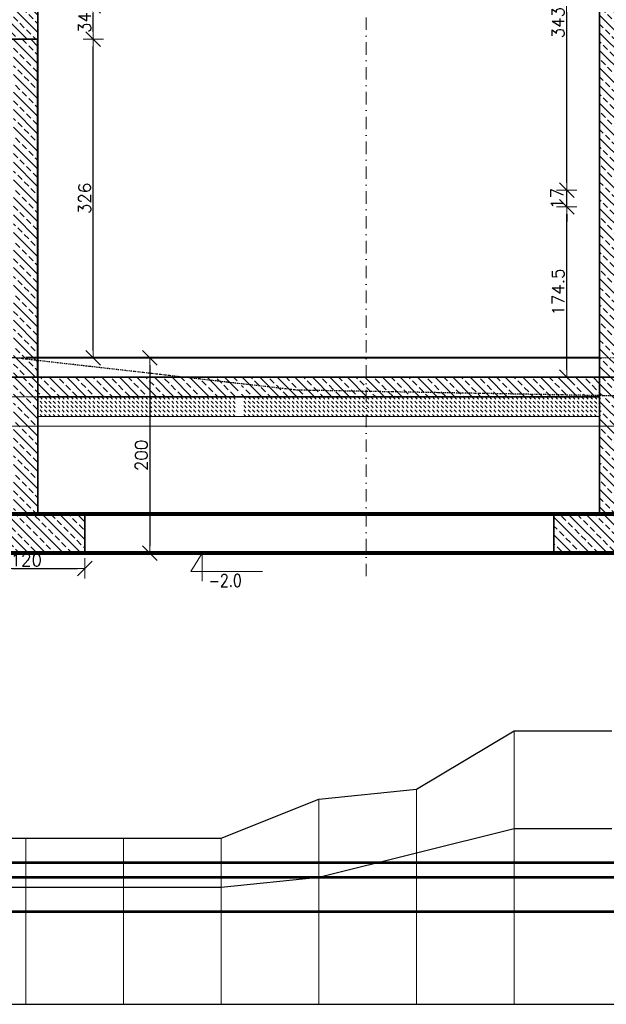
# Model space of a CAD drawing. Header units: millimetres. Extents: x -1893473 to 942156, y -568027 to 942944.
# Tile 60 of 256: x -7198 to -1192, y -311095 to -301019. Entities that reach past the tile are written whole.
import ezdxf

# ---------------------------------------------------------------- set-up
doc = ezdxf.new("R2010")
doc.units = ezdxf.units.MM
doc.header["$LTSCALE"] = 0.2
for name, pattern in [('ACAD_ISO03W100', [30, 12, -18]), ('BORDER2', [22.225, 6.35, -3.175, 6.35, -3.175, 0, -3.175]), ('DASHDOT', [25.4, 12.7, -6.35, 0, -6.35])]:
    doc.linetypes.add(name, pattern=pattern)
doc.layers.get('0').update_dxf_attribs({"lineweight": 0})
for name, color, linetype, lineweight in [('!! 1_hatch projektowane ściany', 4, 'Continuous', 5), ('!! 1_PROJ Sciany', 2, 'Continuous', 40), ('!! 1_PROJ ŻELBET', 1, 'Continuous', 35), ('!! wymiary osi', 250, 'Continuous', 9), ('0-osie-liniA', 14, 'DASHDOT', 5), ('DO KONSTRUKCJI', 222, 'Continuous', 35), ('P-Linia1', 3, 'Continuous', 53), ('P-Linia4', 253, 'Continuous', 13), ('P-Wymiar', 142, 'Continuous', 9), ('P-Ściana żelbetowa', 50, 'Continuous', 30)]:
    doc.layers.add(name, color=color, linetype=linetype, lineweight=lineweight)
doc.styles.add('50', font='ROMANS.shx', dxfattribs={"width": 0.8, "height": 10})
doc.styles.add('TXT', font='simplex.shx')
doc.dimstyles.new('DIM50', dxfattribs={"dimscale": 5, "dimtxt": 2.5, "dimasz": 1.5, "dimexe": 0, "dimexo": 0, "dimgap": 0.5, "dimtad": 1, "dimdec": 4, "dimrnd": 0.5, "dimdsep": 46, "dimtxsty": 'TXT', "dimblk1": 'TICK1', "dimblk2": 'TICK1', "dimsah": 1, "dimcen": 0, "dimse1": 1, "dimse2": 1, "dimclrd": 1, "dimclre": 7, "dimclrt": 9, "dimadec": 0, "dimazin": 0, "dimtfac": 1, "dimtdec": 4, "dimtmove": 2, "dimatfit": 3, "dimldrblk": 'TICK1', "dimfxl": 1, "dimtolj": 1, "dimarcsym": 0})
pattern_1 = [(135, (-61848.166, 209002.635), (-8.9802561, -8.9802561), []), (135, (-61848.166, 209011.615), (-8.9802561, -8.9802561), [6.35, -3.175])]
pattern_2 = [(135, (-61848.166, 209142.635), (-8.9802561, -8.9802561), []), (135, (-61848.166, 209151.615), (-8.9802561, -8.9802561), [6.35, -3.175])]

# ---------------------------------------------------------------- blocks, each defined once
blk = doc.blocks.new('TICK1')
at = {"color": 0}
for p, q in [((0, -1.4), (0, 1.4)), ((0, 0), (-1, 0))]:
    blk.add_line(p, q, dxfattribs=at)
at = {"color": 2}
blk.add_line((-1, -1), (1, 1), dxfattribs=at)
blk = doc.blocks.new('*D5161')
at = {"layer": '!! wymiary osi', "color": 1, "lineweight": -2, "transparency": 16777216}
blk.add_line((368.2, -16.8), (368.2, 142.6), dxfattribs=at)
at = {"layer": 'DEFPOINTS', "color": 0, "transparency": 16777216}
for p in [(368.2, 150.1), (385.6, 150.1), (385.6, -24.3)]:
    blk.add_point(p, dxfattribs=at)
at = {"layer": '!! wymiary osi', "color": 1, "lineweight": -2, "transparency": 16777216, "xscale": 7.5, "yscale": 7.5, "zscale": 7.5}
for p, rotation in [((368.2, 150.1), 90), ((368.2, -24.3), 270)]:
    blk.add_blockref('TICK1', p, dxfattribs=dict(at, rotation=rotation))
at = {"layer": '!! wymiary osi', "color": 9, "transparency": 16777216, "insert": (359.4, 62.9), "char_height": 12.5, "attachment_point": 5, "rotation": 90, "style": 'TXT'}
blk.add_mtext('\\A1;174.5', dxfattribs=at)
blk = doc.blocks.new('*D5162')
at = {"layer": '!! wymiary osi', "color": 1, "lineweight": -2, "transparency": 16777216}
for p, q in [((368.2, 174.6), (368.2, 182.1)), ((368.2, 150.1), (368.2, 167.1)), ((368.2, 142.6), (368.2, 135.1))]:
    blk.add_line(p, q, dxfattribs=at)
at = {"layer": 'DEFPOINTS', "color": 0, "transparency": 16777216}
for p in [(368.2, 167.1), (385.6, 167.1), (385.6, 150.1)]:
    blk.add_point(p, dxfattribs=at)
at = {"layer": '!! wymiary osi', "color": 1, "lineweight": -2, "transparency": 16777216, "xscale": 7.5, "yscale": 7.5, "zscale": 7.5}
for p, rotation in [((368.2, 167.1), 270), ((368.2, 150.1), 90)]:
    blk.add_blockref('TICK1', p, dxfattribs=dict(at, rotation=rotation))
at = {"layer": '!! wymiary osi', "color": 9, "transparency": 16777216, "insert": (358.2, 158.6), "char_height": 12.5, "attachment_point": 5, "rotation": 90, "style": 'TXT'}
blk.add_mtext('\\A1;17', dxfattribs=at)
blk = doc.blocks.new('*D5163')
at = {"layer": '!! wymiary osi', "color": 1, "lineweight": -2, "transparency": 16777216}
blk.add_line((368.2, 174.6), (368.2, 502.6), dxfattribs=at)
at = {"layer": 'DEFPOINTS', "color": 0, "transparency": 16777216}
for p in [(368.2, 510.1), (385.6, 510.1), (385.6, 167.1)]:
    blk.add_point(p, dxfattribs=at)
at = {"layer": '!! wymiary osi', "color": 1, "lineweight": -2, "transparency": 16777216, "xscale": 7.5, "yscale": 7.5, "zscale": 7.5}
for p, rotation in [((368.2, 510.1), 90), ((368.2, 167.1), 270)]:
    blk.add_blockref('TICK1', p, dxfattribs=dict(at, rotation=rotation))
at = {"layer": '!! wymiary osi', "color": 9, "transparency": 16777216, "insert": (359.4, 338.6), "char_height": 12.5, "attachment_point": 5, "rotation": 90, "style": 'TXT'}
blk.add_mtext('\\A1;343', dxfattribs=at)
blk = doc.blocks.new('*D5170')
at = {"layer": '!! wymiary osi', "color": 1, "lineweight": -2, "transparency": 16777216}
blk.add_line((-116.5, 3.2), (-116.5, 314.2), dxfattribs=at)
at = {"layer": 'DEFPOINTS', "color": 0, "transparency": 16777216}
for p in [(-173.1, 321.7), (-116.5, 321.7), (-182.4, -4.3)]:
    blk.add_point(p, dxfattribs=at)
at = {"layer": '!! wymiary osi', "color": 1, "lineweight": -2, "transparency": 16777216, "xscale": 7.5, "yscale": 7.5, "zscale": 7.5}
for p, rotation in [((-116.5, 321.7), 90), ((-116.5, -4.3), 270)]:
    blk.add_blockref('TICK1', p, dxfattribs=dict(at, rotation=rotation))
at = {"layer": '!! wymiary osi', "color": 9, "transparency": 16777216, "insert": (-125.3, 158.7), "char_height": 12.5, "attachment_point": 5, "rotation": 90, "style": 'TXT'}
blk.add_mtext('\\A1;326', dxfattribs=at)
blk = doc.blocks.new('*D5171')
at = {"layer": '!! wymiary osi', "color": 1, "lineweight": -2, "transparency": 16777216}
blk.add_line((-116.5, 329.2), (-116.5, 348.2), dxfattribs=at)
at = {"layer": 'DEFPOINTS', "color": 0, "transparency": 16777216}
for p in [(-173.1, 355.7), (-116.5, 355.7), (-173.1, 321.7)]:
    blk.add_point(p, dxfattribs=at)
at = {"layer": '!! wymiary osi', "color": 1, "lineweight": -2, "transparency": 16777216, "xscale": 7.5, "yscale": 7.5, "zscale": 7.5}
for p, rotation in [((-116.5, 355.7), 90), ((-116.5, 321.7), 270)]:
    blk.add_blockref('TICK1', p, dxfattribs=dict(at, rotation=rotation))
at = {"layer": '!! wymiary osi', "color": 9, "transparency": 16777216, "insert": (-125.3, 338.7), "char_height": 12.5, "attachment_point": 5, "rotation": 90, "style": 'TXT'}
blk.add_mtext('\\A1;34', dxfattribs=at)
blk = doc.blocks.new('*D5181')
at = {"layer": '!! wymiary osi', "color": 1, "lineweight": -2, "transparency": 16777216}
blk.add_line((-58.5, -11.8), (-58.5, -196.8), dxfattribs=at)
at = {"layer": 'DEFPOINTS', "color": 0, "transparency": 16777216}
for p in [(-60.7, -4.3), (-60.7, -204.3), (-58.5, -204.3)]:
    blk.add_point(p, dxfattribs=at)
at = {"layer": '!! wymiary osi', "color": 1, "lineweight": -2, "transparency": 16777216, "xscale": 7.5, "yscale": 7.5, "zscale": 7.5}
for p, rotation in [((-58.5, -4.3), 90), ((-58.5, -204.3), 270)]:
    blk.add_blockref('TICK1', p, dxfattribs=dict(at, rotation=rotation))
at = {"layer": '!! wymiary osi', "color": 9, "lineweight": 13, "transparency": 16777216, "insert": (-67.2, -104.3), "char_height": 12.5, "attachment_point": 5, "rotation": 90, "style": 'TXT'}
blk.add_mtext('\\A1;200', dxfattribs=at)
blk = doc.blocks.new('*D5203')
at = {"layer": '!! wymiary osi', "color": 1, "lineweight": -2, "transparency": 16777216}
blk.add_line((-237.6, -219.9), (-132.6, -219.9), dxfattribs=at)
at = {"layer": 'DEFPOINTS', "color": 0, "transparency": 16777216}
for p in [(-245.1, -204.3), (-125.1, -204.3), (-125.1, -219.9)]:
    blk.add_point(p, dxfattribs=at)
at = {"layer": '!! wymiary osi', "color": 1, "lineweight": -2, "transparency": 16777216, "xscale": 7.5, "yscale": 7.5, "zscale": 7.5, "rotation": 180}
blk.add_blockref('TICK1', (-245.1, -219.9), dxfattribs=at)
at = {"layer": '!! wymiary osi', "color": 1, "lineweight": -2, "transparency": 16777216, "xscale": 7.5, "yscale": 7.5, "zscale": 7.5}
blk.add_blockref('TICK1', (-125.1, -219.9), dxfattribs=at)
at = {"layer": '!! wymiary osi', "color": 9, "lineweight": 13, "transparency": 16777216, "insert": (-185.1, -211.2), "char_height": 12.5, "attachment_point": 5, "style": 'TXT'}
blk.add_mtext('\\A1;120', dxfattribs=at)
blk = doc.blocks.new('A$C51EA1695')
at = {"layer": '!! wymiary osi', "color": 1, "lineweight": 13}
for p, q in [((-17.6, -10.3), (-17.6, 18.5)), ((-29.4, 8.5), (-17.6, 8.5)), ((-17.6, -10.3), (-29.4, 8.5))]:
    blk.add_line(p, q, dxfattribs=at)
blk.add_lwpolyline([(-29.4, 8.5), (44, 8.5)], dxfattribs=at)
blk = doc.blocks.new('A$C0F5F4068')
at = {"layer": 'P-Linia1', "color": 65}
blk.add_lwpolyline([(-29314.2, 3482.2), (-3814.2, 3482.2)], dxfattribs=at)
at = {"layer": 'P-Linia1'}
for points in [[(-29314.2, 3332.2), (-3814.2, 3332.2)], [(-29314.2, 2982.2), (-3814.2, 2982.2)]]:
    blk.add_lwpolyline(points, dxfattribs=at)
at = {"layer": 'P-Linia4', "color": 6, "lineweight": 30}
blk.add_lwpolyline([(-29314.2, 4432.2), (-28314.2, 4432.2), (-27314.2, 4132.2), (-26314.2, 3932.2), (-25314.2, 3832.2), (-24314.2, 3832.2), (-23314.2, 3732.2), (-22314.2, 3732.2), (-21314.2, 3732.2), (-20314.2, 3732.2), (-19314.2, 3732.2), (-18314.2, 4132.2), (-17314.2, 4232.2), (-16314.2, 4832.2), (-15314.2, 4832.2)], dxfattribs=at)
at = {"layer": 'P-Linia4', "color": 4}
for points in [[(-16314.2, 4832.2), (-16314.2, 2032.2)], [(-17314.2, 4232.2), (-17314.2, 2032.2)], [(-18314.2, 4132.2), (-18314.2, 2032.2)], [(-21314.2, 3732.2), (-21314.2, 2032.2)], [(-20314.2, 3732.2), (-20314.2, 2032.2)], [(-19314.2, 3732.2), (-19314.2, 2032.2)]]:
    blk.add_lwpolyline(points, dxfattribs=at)
at = {"layer": 'P-Linia4', "color": 40, "lineweight": 30}
blk.add_lwpolyline([(-29314.2, 3747.1), (-28314.2, 3747.1), (-27314.2, 3632.2), (-26314.2, 3432.2), (-25314.2, 3332.2), (-24314.2, 3332.2), (-23314.2, 3232.2), (-22314.2, 3232.2), (-21314.2, 3232.2), (-20314.2, 3232.2), (-19314.2, 3232.2), (-18314.2, 3332.2), (-16314.2, 3832.2), (-15314.2, 3832.2)], dxfattribs=at)
at = {"layer": 'P-Linia4', "color": 2, "lineweight": 30}
blk.add_lwpolyline([(-30170.8, 2032.2), (-2035.2, 2032.2)], dxfattribs=at)
blk = doc.blocks.new('A$C776176C1')
at = {"layer": '!! 1_hatch projektowane ściany'}
h = blk.add_hatch(dxfattribs=at)
h.set_pattern_fill('ANSI33', color=256, scale=2, angle=90)
h.set_pattern_definition(pattern_1)
h.paths.add_polyline_path([(426.90409, 1010.89661), (401.90409, 1010.89661), (401.90409, -24.34201), (426.90409, -24.34201)])
h = blk.add_hatch(dxfattribs=at)
h.set_pattern_fill('ANSI33', color=256, scale=2, angle=90)
h.set_pattern_definition(pattern_1)
h.paths.add_polyline_path([(-1018.59821, 296.65799), (-1018.59821, 341.15799), (-198.09591, 341.65799), (-198.09591, 353.65799), (-173.09591, 353.65799), (-173.09591, 321.65799), (-973.59821, 321.65799), (-973.59821, 296.65799)])
h = blk.add_hatch(dxfattribs=at)
h.set_pattern_fill('ANSI33', color=256, scale=2, angle=90)
h.set_pattern_definition([(135, (-61848.166, 212365.169), (-8.9802561, -8.9802561), []), (135, (-61848.166, 212374.15), (-8.9802561, -8.9802561), [6.35, -3.175])])
h.paths.add_polyline_path([(-173.09591, 321.65799), (-198.09591, 321.65799), (-198.09591, -24.34201), (-173.09591, -24.34201)])
h = blk.add_hatch(dxfattribs=at)
h.set_pattern_fill('ANSI33', color=256, scale=2, angle=90)
h.set_pattern_definition(pattern_1)
h.paths.add_polyline_path([(-185.59821, -24.34201), (-198.09591, -24.34201), (-198.09591, -164.34201), (-185.59821, -164.34201)])
h.paths.add_polyline_path([(-173.09591, -24.34201), (-185.59821, -24.34201), (-185.59821, -164.34201), (-173.09591, -164.34201)])
h = blk.add_hatch(dxfattribs=at)
h.set_pattern_fill('ANSI33', color=256, scale=2, angle=90)
h.set_pattern_definition(pattern_1)
h.paths.add_polyline_path([(31.84749, -24.34201), (-173.09591, -24.34201), (-173.09591, -44.34201), (31.84749, -44.34201)])
h = blk.add_hatch(dxfattribs=at)
h.set_pattern_fill('ANSI33', color=256, scale=2, angle=90)
h.set_pattern_definition(pattern_1)
h.paths.add_polyline_path([(162.90179, -24.34201), (35.40409, -24.34201), (35.40409, -44.34201), (162.90179, -44.34201)])
h.paths.add_polyline_path([(401.90409, -24.34201), (162.90179, -24.34201), (162.90179, -44.34201), (401.90409, -44.34201)])
h = blk.add_hatch(dxfattribs=at)
h.set_pattern_fill('ANSI33', color=256, scale=2, angle=90)
h.set_pattern_definition(pattern_1)
h.paths.add_polyline_path([(426.90409, -24.34201), (401.90409, -24.34201), (401.90409, -164.34201), (426.90409, -164.34201)])
h = blk.add_hatch(dxfattribs=at)
h.set_pattern_fill('DASH', color=256, angle=-45)
h.set_pattern_definition([(315, (201024.621, 80840.3417), (4.49012806, -8e-16), [3.175, -3.175])])
h.paths.add_polyline_path([(29.38451, -64.34201), (29.38451, -44.34201), (-173.09591, -44.34201), (-173.09591, -64.34201)])
h = blk.add_hatch(dxfattribs=at)
h.set_pattern_fill('DASH', color=256, angle=-45)
h.set_pattern_definition([(315, (201233.121, 80840.3417), (4.49012806, -8e-16), [3.175, -3.175])])
h.paths.add_polyline_path([(402.90409, -64.34201), (402.90409, -44.34201), (35.40409, -44.34201), (35.40409, -64.34201)])
h = blk.add_hatch(dxfattribs=at)
h.set_pattern_fill('ANSI33', color=256, scale=2, angle=90)
h.set_pattern_definition(pattern_2)
h.paths.add_polyline_path([(-245.09591, -164.34201), (-125.09591, -164.34201), (-125.09591, -204.34201), (-245.09591, -204.34201)])
h = blk.add_hatch(dxfattribs=at)
h.set_pattern_fill('ANSI33', color=256, scale=2, angle=90)
h.set_pattern_definition(pattern_2)
h.paths.add_polyline_path([(355.15047, -164.34201), (475.15047, -164.34201), (475.15047, -204.34201), (355.15047, -204.34201)])
at = {"layer": '!! 1_PROJ Sciany'}
blk.add_line((-173.09591, -24.34201), (-173.09591, 321.65799), dxfattribs=at)
blk.add_lwpolyline([(401.90409, -4.34201), (-185.59821, -4.34201)], dxfattribs=at)
at = {"layer": '!! 1_PROJ ŻELBET'}
for p, q in [((401.90409, -164.34201), (401.90409, 1010.89661)), ((-173.09591, -164.34201), (-173.09591, -24.34201))]:
    blk.add_line(p, q, dxfattribs=at)
for points in [[(-173.09591, 353.65799), (-173.09591, 321.65799)], [(-173.09591, 321.65799), (-973.59821, 321.65799)], [(401.90409, -24.34201), (-751.13378, -24.34201)], [(1556.89817, -24.34201), (401.90409, -24.34201)], [(401.90409, -44.34201), (-173.09591, -44.34201)], [(401.90409, -44.34201), (35.40409, -44.34201)]]:
    blk.add_lwpolyline(points, dxfattribs=at)
at = {"layer": '!! wymiary osi'}
for points in [[(-688.59821, -74.34201), (1340.17638, -74.34201), (1484.31851, -224.34201), (1598.5403, -224.34201), (1773.5403, -49.34201), (1815.06263, -49.34201), (1815.06263, -39.34201), (1769.39817, -39.34201), (1594.39817, -214.34201), (1494.31851, -214.34201), (1344.31851, -64.34201), (761.90179, -64.34201)], [(401.90409, -44.34201), (-468.81803, -44.34201)], [(35.40409, -64.34201), (401.90409, -64.34201), (401.90409, -44.34201), (35.40409, -44.34201)], [(-173.09591, -64.34201), (401.90409, -64.34201)]]:
    blk.add_lwpolyline(points, dxfattribs=at)
at = {"layer": '0-osie-liniA', "ltscale": 5}
blk.add_lwpolyline([(162.90179, 1563.57701), (162.90179, -228.95398)], dxfattribs=at)
at = {"layer": 'DO KONSTRUKCJI', "color": 6, "linetype": 'BORDER2', "lineweight": 30, "true_color": 0xe600e6}
blk.add_lwpolyline([(1878.24056, -49.34201), (748.0393, -49.34201), (91.27588, -37.4653), (-198.09219, -4.3427), (-420.59821, -4.34201), (-456.27253, -4.69723), (-544.36775, 35.15799), (-785.57507, 35.15799), (-818.59821, 45.65799), (-1023.6534, 48.68846)], dxfattribs=at)
at = {"layer": 'DO KONSTRUKCJI', "color": 1, "lineweight": 35}
for points in [[(-245.09591, -204.34201), (-125.09591, -204.34201), (-125.09591, -164.34201), (-245.09591, -164.34201)], [(355.15047, -204.34201), (475.15047, -204.34201), (475.15047, -164.34201), (355.15047, -164.34201)]]:
    blk.add_lwpolyline(points, close=True, dxfattribs=at)
at = {"layer": 'P-Linia1', "color": 1, "lineweight": 80, "true_color": 0xf50000}
for points in [[(1604.39817, -164.34201), (-245.09591, -164.34201), (-245.09591, -124.34201), (-608.59821, -124.34201), (-608.59821, -84.34201), (-688.59821, -84.34201), (-688.59821, -44.34201), (-748.59821, -44.34201), (-748.59821, -30.34201), (-818.59821, -30.34201)], [(1604.39817, -204.34201), (-285.09591, -204.34201), (-285.09591, -164.34201), (-658.59821, -164.34201), (-658.59821, -124.34201), (-738.59821, -124.34201), (-738.59821, -84.34201), (-818.59821, -84.34201), (-818.59821, -60.34201)]]:
    blk.add_lwpolyline(points, dxfattribs=at)
at = {"layer": 'P-Ściana żelbetowa', "color": 1, "true_color": 0xf50000, "xscale": -1, "rotation": 180}
blk.add_blockref('A$C51EA1695', (12.62298, -214.6166), dxfattribs=at)
at = {"layer": 'P-Ściana żelbetowa', "color": 1, "lineweight": 13, "true_color": 0xf50000, "insert": (1.59766, -225.74254), "char_height": 13, "attachment_point": 1, "style": '50'}
blk.add_mtext_dynamic_manual_height_columns('-2.0', width=145.1742013, gutter_width=50, heights=[0], dxfattribs=at)
at = {"layer": '!! wymiary osi'}
for base, p1, p2, picture, middle in [((368.19984, 510.08656), (385.6323, 167.08656), (385.6323, 510.08656), '*D5163', (359.44984, 338.58656)), ((-116.53477, 355.65799), (-173.09591, 321.65799), (-173.09591, 355.65799), '*D5171', (-125.28477, 338.65799)), ((-116.53477, 321.65799), (-182.3915, -4.34201), (-173.09591, 321.65799), '*D5170', (-125.28477, 158.65799)), ((368.19984, 167.08656), (385.6323, 150.08656), (385.6323, 167.08656), '*D5162', (358.19984, 158.58656)), ((368.19984, 150.08656), (385.6323, -24.34201), (385.6323, 150.08656), '*D5161', (359.44984, 62.87227))]:
    dim = blk.add_linear_dim(base=base, p1=p1, p2=p2, angle=90, dimstyle='DIM50', dxfattribs=at)
    dim.commit()
    dim.dimension.update_dxf_attribs({"geometry": picture, "text_midpoint": middle})
at = {"layer": '!! wymiary osi', "color": 1, "lineweight": 13}
dim = blk.add_linear_dim(base=(-58.46267, -204.34201), p1=(-60.7059, -4.34201), p2=(-60.7059, -204.34201), angle=90, dimstyle='DIM50', dxfattribs=at)
dim.commit()
dim.dimension.update_dxf_attribs({"geometry": '*D5181', "text_midpoint": (-67.21267, -104.34201)})
dim = blk.add_linear_dim(base=(-125.09591, -219.94657), p1=(-245.09591, -204.34201), p2=(-125.09591, -204.34201), dimstyle='DIM50', dxfattribs=at)
dim.commit()
dim.dimension.update_dxf_attribs({"geometry": '*D5203', "text_midpoint": (-185.09591, -211.19657)})

msp = doc.modelspace()

# ---------------------------------------------------------------- linework, layer by layer
at = {"layer": 'P-Wymiar', "color": 75, "linetype": 'ACAD_ISO03W100', "true_color": 0x6fa451}
msp.add_lwpolyline([(13676.67885, -304478.97139), (-21600.42084, -304478.97139)], dxfattribs=at)

# ---------------------------------------------------------------- block references
at = {"layer": 'P-Linia4', "color": 6, "lineweight": 30}
msp.add_blockref('A$C0F5F4068', (14178.60911, -313127.55675), dxfattribs=at)
at = {"layer": 'P-Ściana żelbetowa', "color": 1, "true_color": 0xf50000, "xscale": 10, "yscale": 10, "zscale": 10}
msp.add_blockref('A$C776176C1', (-5279.63489, -304435.55126), dxfattribs=at)

doc.saveas('drawing.dxf')
